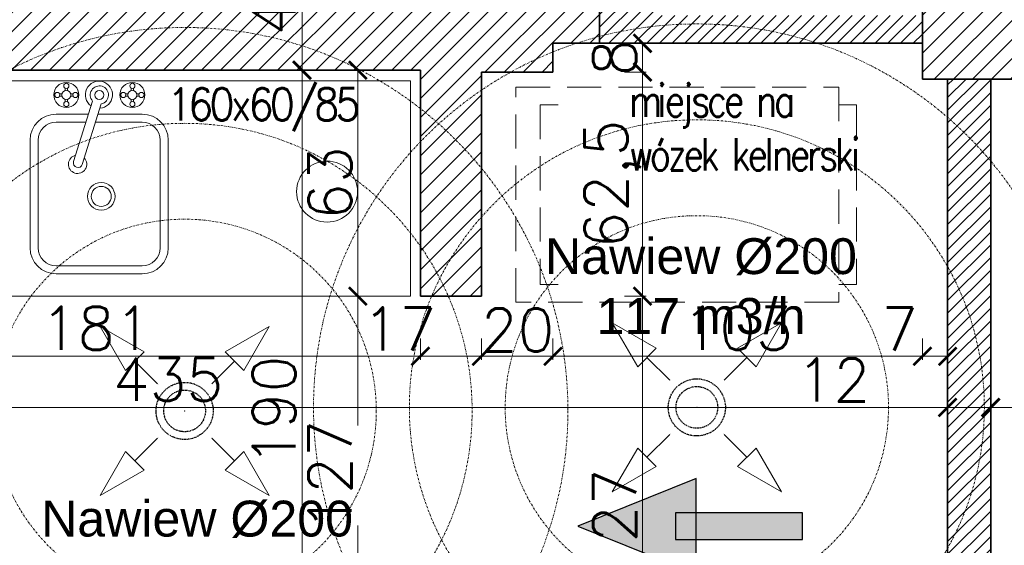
# Model space of a CAD drawing. Header units: millimetres. Extents: x -740 to 33545, y 5178 to 22494.
# Tile 146 of 256: x 9620 to 9894, y 10662 to 10809. Entities that reach past the tile are written whole.
import ezdxf

# ---------------------------------------------------------------- set-up
doc = ezdxf.new("R2010")
doc.units = ezdxf.units.MM
doc.header["$MEASUREMENT"] = 0
for name, pattern in [('CENTERX2', [101.6, 63.5, -12.7, 12.7, -12.7]), ('DASHDOT', [1, 0.5, -0.25, 0, -0.25]), ('DASHED2', [9.525, 6.35, -3.175]), ('DIVIDE2', [0.625, 0.25, -0.125, 0, -0.125, 0, -0.125])]:
    doc.linetypes.add(name, pattern=pattern)
doc.layers.get('Defpoints').update_dxf_attribs({"color": 252})
for name, color, linetype, lineweight in [('## went', 20, 'DIVIDE2', 15), ('_IS_Nawiew', 5, 'Continuous', 20), ('A_istniejące ściany', 252, 'Continuous', 35), ('A_projektowane sciany', 252, 'Continuous', 35), ('A_wyposażenie', 252, 'Continuous', 9), ('l.wypełnien', 252, 'Continuous', 5), ('wymiarowanie', 252, 'Continuous', 9)]:
    doc.layers.add(name, color=color, linetype=linetype, lineweight=lineweight)
doc.layers.add('## went NIEWID', color=51, linetype='DASHDOT', lineweight=15, plot=False)
for name, color, linetype in [('_I_EKO_PODKLAD 3', 252, 'Continuous'), ('_IS_EKO_Opis_Wentylacja', 7, 'CENTERX2'), ('tabelki opis', 252, 'Continuous')]:
    doc.layers.add(name, color=color, linetype=linetype)
doc.styles.add('1-100', font='simplex.shx', dxfattribs={"width": 0.8, "height": 15})
doc.styles.add('1-500', font='simplex.shx', dxfattribs={"width": 0.9, "height": 70})
doc.styles.add('Arial', font='arial.ttf')
doc.styles.add('styl2', font='simplex.shx')
doc.dimstyles.new('Skala 1-50', dxfattribs={"dimtxt": 12, "dimasz": 5, "dimexe": 1, "dimexo": 1, "dimgap": 1.5, "dimtad": 1, "dimdec": 1, "dimrnd": 0.5, "dimtxsty": 'styl2', "dimblk": 'ARCHTICK', "dimcen": 5, "dimadec": 0, "dimazin": 0, "dimtfac": 1, "dimtdec": 1, "dimtmove": 1, "dimatfit": 3, "dimldrblk": 'ARCHTICK', "dimfxl": 0, "dimlwd": -1, "dimlwe": -1, "dimarcsym": 0})

# ---------------------------------------------------------------- blocks, each defined once
blk = doc.blocks.new('_ArchTick')
at = {"color": 0, "linetype": 'ByBlock', "const_width": 0.15}
blk.add_lwpolyline([(-0.5, -0.5), (0.5, 0.5)], dxfattribs=at)
blk = doc.blocks.new('*D2230')
at = {"layer": 'Defpoints', "color": 0}
for p in [(9443.47, 10717.39), (9878.23, 10718.85), (9878.23, 10700.5)]:
    blk.add_point(p, dxfattribs=at)
at = {"layer": 'wymiarowanie', "color": 0}
for p, q in [((9443.47, 10705.5), (9443.47, 10699.5)), ((9878.23, 10705.5), (9878.23, 10699.5)), ((9443.47, 10700.5), (9878.23, 10700.5))]:
    blk.add_line(p, q, dxfattribs=at)
at = {"layer": 'wymiarowanie', "color": 0, "xscale": 5, "yscale": 5, "zscale": 5, "rotation": 180}
blk.add_blockref('_ArchTick', (9443.47, 10700.5), dxfattribs=at)
at = {"layer": 'wymiarowanie', "color": 0, "xscale": 5, "yscale": 5, "zscale": 5}
blk.add_blockref('_ArchTick', (9878.23, 10700.5), dxfattribs=at)
at = {"layer": 'wymiarowanie', "color": 0, "insert": (9660.85, 10708.3), "char_height": 12, "attachment_point": 5, "style": 'styl2'}
blk.add_mtext('435', dxfattribs=at)
blk = doc.blocks.new('*D2231')
at = {"layer": 'Defpoints', "color": 0}
for p in [(9890.23, 10720.76), (9878.23, 10718.85), (9890.23, 10700.5)]:
    blk.add_point(p, dxfattribs=at)
at = {"layer": 'wymiarowanie', "color": 0}
for p, q in [((9878.23, 10705.5), (9878.23, 10699.5)), ((9890.23, 10705.5), (9890.23, 10699.5)), ((9878.23, 10700.5), (9837.11, 10700.5)), ((9878.23, 10700.5), (9890.23, 10700.5))]:
    blk.add_line(p, q, dxfattribs=at)
at = {"layer": 'wymiarowanie', "color": 0, "xscale": 5, "yscale": 5, "zscale": 5, "rotation": 180}
blk.add_blockref('_ArchTick', (9878.23, 10700.5), dxfattribs=at)
at = {"layer": 'wymiarowanie', "color": 0, "xscale": 5, "yscale": 5, "zscale": 5}
blk.add_blockref('_ArchTick', (9890.23, 10700.5), dxfattribs=at)
at = {"layer": 'wymiarowanie', "color": 0, "insert": (9846.37, 10708.15), "char_height": 12, "attachment_point": 5, "style": 'styl2'}
blk.add_mtext('12', dxfattribs=at)
blk = doc.blocks.new('*D2232')
at = {"layer": 'Defpoints', "color": 0}
for p in [(10052.23, 10727.2), (9890.23, 10720.76), (10052.23, 10700.5)]:
    blk.add_point(p, dxfattribs=at)
at = {"layer": 'wymiarowanie', "color": 0}
for p, q in [((9890.23, 10705.5), (9890.23, 10699.5)), ((10052.23, 10705.5), (10052.23, 10699.5)), ((9890.23, 10700.5), (10052.23, 10700.5))]:
    blk.add_line(p, q, dxfattribs=at)
at = {"layer": 'wymiarowanie', "color": 0, "xscale": 5, "yscale": 5, "zscale": 5, "rotation": 180}
blk.add_blockref('_ArchTick', (9890.23, 10700.5), dxfattribs=at)
at = {"layer": 'wymiarowanie', "color": 0, "xscale": 5, "yscale": 5, "zscale": 5}
blk.add_blockref('_ArchTick', (10052.23, 10700.5), dxfattribs=at)
at = {"layer": 'wymiarowanie', "color": 0, "insert": (9971.23, 10708.3), "char_height": 12, "attachment_point": 5, "style": 'styl2'}
blk.add_mtext('162', dxfattribs=at)
blk = doc.blocks.new('*D2245')
at = {"layer": 'Defpoints', "color": 0}
for p in [(9713.4, 10834.32), (9698.22, 10794.52), (9713.4, 10794.52)]:
    blk.add_point(p, dxfattribs=at)
at = {"layer": 'wymiarowanie', "color": 0}
for p, q in [((9703.22, 10834.32), (9697.22, 10834.32)), ((9698.22, 10834.32), (9698.22, 10794.52)), ((9703.22, 10794.52), (9697.22, 10794.52))]:
    blk.add_line(p, q, dxfattribs=at)
at = {"layer": 'wymiarowanie', "color": 0, "xscale": 5, "yscale": 5, "zscale": 5}
for p, rotation in [((9698.22, 10834.32), 90), ((9698.22, 10794.52), 270)]:
    blk.add_blockref('_ArchTick', p, dxfattribs=dict(at, rotation=rotation))
at = {"layer": 'wymiarowanie', "color": 0, "insert": (9690.42, 10814.42), "char_height": 12, "attachment_point": 5, "rotation": 90, "style": 'styl2'}
blk.add_mtext('40', dxfattribs=at)
blk = doc.blocks.new('*D2246')
at = {"layer": 'Defpoints', "color": 0}
for p in [(9713.4, 10794.52), (9698.22, 10604.52), (9731.23, 10604.52)]:
    blk.add_point(p, dxfattribs=at)
at = {"layer": 'wymiarowanie', "color": 0}
for p, q in [((9703.22, 10794.52), (9697.22, 10794.52)), ((9698.22, 10794.52), (9698.22, 10604.52)), ((9703.22, 10604.52), (9697.22, 10604.52))]:
    blk.add_line(p, q, dxfattribs=at)
at = {"layer": 'wymiarowanie', "color": 0, "xscale": 5, "yscale": 5, "zscale": 5}
for p, rotation in [((9698.22, 10794.52), 90), ((9698.22, 10604.52), 270)]:
    blk.add_blockref('_ArchTick', p, dxfattribs=dict(at, rotation=rotation))
at = {"layer": 'wymiarowanie', "color": 0, "insert": (9690.42, 10699.52), "char_height": 12, "attachment_point": 5, "rotation": 90, "style": 'styl2'}
blk.add_mtext('190', dxfattribs=at)
blk = doc.blocks.new('*D2558')
at = {"layer": 'Defpoints', "color": 0}
for p in [(9550.47, 10737.08), (9731.23, 10737.08), (9731.23, 10714.75)]:
    blk.add_point(p, dxfattribs=at)
at = {"layer": 'wymiarowanie', "color": 0}
for p, q in [((9550.47, 10719.75), (9550.47, 10713.75)), ((9731.23, 10719.75), (9731.23, 10713.75)), ((9550.47, 10714.75), (9731.23, 10714.75))]:
    blk.add_line(p, q, dxfattribs=at)
at = {"layer": 'wymiarowanie', "color": 0, "xscale": 5, "yscale": 5, "zscale": 5, "rotation": 180}
blk.add_blockref('_ArchTick', (9550.47, 10714.75), dxfattribs=at)
at = {"layer": 'wymiarowanie', "color": 0, "xscale": 5, "yscale": 5, "zscale": 5}
blk.add_blockref('_ArchTick', (9731.23, 10714.75), dxfattribs=at)
at = {"layer": 'wymiarowanie', "color": 0, "insert": (9640.85, 10722.55), "char_height": 12, "attachment_point": 5, "style": 'styl2'}
blk.add_mtext('181', dxfattribs=at)
blk = doc.blocks.new('*D2559')
at = {"layer": 'Defpoints', "color": 0}
for p in [(9731.23, 10737.08), (9748.23, 10736.54), (9748.23, 10714.75)]:
    blk.add_point(p, dxfattribs=at)
at = {"layer": 'wymiarowanie', "color": 0}
for p, q in [((9731.23, 10719.75), (9731.23, 10713.75)), ((9748.23, 10719.75), (9748.23, 10713.75)), ((9731.23, 10714.75), (9748.23, 10714.75))]:
    blk.add_line(p, q, dxfattribs=at)
at = {"layer": 'wymiarowanie', "color": 0, "xscale": 5, "yscale": 5, "zscale": 5, "rotation": 180}
blk.add_blockref('_ArchTick', (9731.23, 10714.75), dxfattribs=at)
at = {"layer": 'wymiarowanie', "color": 0, "xscale": 5, "yscale": 5, "zscale": 5}
blk.add_blockref('_ArchTick', (9748.23, 10714.75), dxfattribs=at)
at = {"layer": 'wymiarowanie', "color": 0, "insert": (9725.38, 10722.4), "char_height": 12, "attachment_point": 5, "style": 'styl2'}
blk.add_mtext('17', dxfattribs=at)
blk = doc.blocks.new('*D2560')
at = {"layer": 'Defpoints', "color": 0}
for p in [(9748.23, 10736.54), (9768.19, 10736.54), (9768.19, 10714.75)]:
    blk.add_point(p, dxfattribs=at)
at = {"layer": 'wymiarowanie', "color": 0}
for p, q in [((9748.23, 10719.75), (9748.23, 10713.75)), ((9768.19, 10719.75), (9768.19, 10713.75)), ((9748.23, 10714.75), (9768.19, 10714.75))]:
    blk.add_line(p, q, dxfattribs=at)
at = {"layer": 'wymiarowanie', "color": 0, "xscale": 5, "yscale": 5, "zscale": 5, "rotation": 180}
blk.add_blockref('_ArchTick', (9748.23, 10714.75), dxfattribs=at)
at = {"layer": 'wymiarowanie', "color": 0, "xscale": 5, "yscale": 5, "zscale": 5}
blk.add_blockref('_ArchTick', (9768.19, 10714.75), dxfattribs=at)
at = {"layer": 'wymiarowanie', "color": 0, "insert": (9758.32, 10722.12), "char_height": 12, "attachment_point": 5, "style": 'styl2'}
blk.add_mtext('20', dxfattribs=at)
blk = doc.blocks.new('*D2561')
at = {"layer": 'Defpoints', "color": 0}
for p in [(9768.19, 10736.54), (9871.19, 10734.54), (9871.19, 10714.75)]:
    blk.add_point(p, dxfattribs=at)
at = {"layer": 'wymiarowanie', "color": 0}
for p, q in [((9768.19, 10719.75), (9768.19, 10713.75)), ((9871.19, 10719.75), (9871.19, 10713.75)), ((9768.19, 10714.75), (9871.19, 10714.75))]:
    blk.add_line(p, q, dxfattribs=at)
at = {"layer": 'wymiarowanie', "color": 0, "xscale": 5, "yscale": 5, "zscale": 5, "rotation": 180}
blk.add_blockref('_ArchTick', (9768.19, 10714.75), dxfattribs=at)
at = {"layer": 'wymiarowanie', "color": 0, "xscale": 5, "yscale": 5, "zscale": 5}
blk.add_blockref('_ArchTick', (9871.19, 10714.75), dxfattribs=at)
at = {"layer": 'wymiarowanie', "color": 0, "insert": (9819.69, 10722.55), "char_height": 12, "attachment_point": 5, "style": 'styl2'}
blk.add_mtext('103', dxfattribs=at)
blk = doc.blocks.new('*D2562')
at = {"layer": 'Defpoints', "color": 0}
for p in [(9871.19, 10734.54), (9878.23, 10734.54), (9878.23, 10714.75)]:
    blk.add_point(p, dxfattribs=at)
at = {"layer": 'wymiarowanie', "color": 0}
for p, q in [((9871.19, 10719.75), (9871.19, 10713.75)), ((9878.23, 10719.75), (9878.23, 10713.75)), ((9871.19, 10714.75), (9878.23, 10714.75))]:
    blk.add_line(p, q, dxfattribs=at)
at = {"layer": 'wymiarowanie', "color": 0, "xscale": 5, "yscale": 5, "zscale": 5, "rotation": 180}
blk.add_blockref('_ArchTick', (9871.19, 10714.75), dxfattribs=at)
at = {"layer": 'wymiarowanie', "color": 0, "xscale": 5, "yscale": 5, "zscale": 5}
blk.add_blockref('_ArchTick', (9878.23, 10714.75), dxfattribs=at)
at = {"layer": 'wymiarowanie', "color": 0, "insert": (9864.87, 10722.4), "char_height": 12, "attachment_point": 5, "style": 'styl2'}
blk.add_mtext('7', dxfattribs=at)
blk = doc.blocks.new('*D2737')
at = {"layer": 'Defpoints', "color": 0}
for p in [(9731.23, 10794.52), (9713.8, 10731.52), (9731.23, 10731.52)]:
    blk.add_point(p, dxfattribs=at)
at = {"layer": 'wymiarowanie', "color": 0}
for p, q in [((9718.8, 10794.52), (9712.8, 10794.52)), ((9713.8, 10794.52), (9713.8, 10731.52)), ((9718.8, 10731.52), (9712.8, 10731.52))]:
    blk.add_line(p, q, dxfattribs=at)
at = {"layer": 'wymiarowanie', "color": 0, "xscale": 5, "yscale": 5, "zscale": 5}
for p, rotation in [((9713.8, 10794.52), 90), ((9713.8, 10731.52), 270)]:
    blk.add_blockref('_ArchTick', p, dxfattribs=dict(at, rotation=rotation))
at = {"layer": 'wymiarowanie', "color": 0, "insert": (9706, 10763.02), "char_height": 12, "attachment_point": 5, "rotation": 90, "style": 'styl2'}
blk.add_mtext('63', dxfattribs=at)
blk = doc.blocks.new('*D2738')
at = {"layer": 'Defpoints', "color": 0}
for p in [(9731.23, 10731.52), (9713.8, 10604.52), (9739.73, 10604.52)]:
    blk.add_point(p, dxfattribs=at)
at = {"layer": 'wymiarowanie', "color": 0}
for p, q in [((9718.8, 10731.52), (9712.8, 10731.52)), ((9713.8, 10731.52), (9713.8, 10695.5)), ((9713.8, 10604.52), (9713.8, 10667.57)), ((9718.8, 10604.52), (9712.8, 10604.52))]:
    blk.add_line(p, q, dxfattribs=at)
at = {"layer": 'wymiarowanie', "color": 0, "xscale": 5, "yscale": 5, "zscale": 5}
for p, rotation in [((9713.8, 10731.52), 90), ((9713.8, 10604.52), 270)]:
    blk.add_blockref('_ArchTick', p, dxfattribs=dict(at, rotation=rotation))
at = {"layer": 'wymiarowanie', "color": 0, "insert": (9706, 10681.54), "char_height": 12, "attachment_point": 5, "rotation": 90, "style": 'styl2'}
blk.add_mtext('127', dxfattribs=at)
blk = doc.blocks.new('*D2742')
at = {"layer": 'Defpoints', "color": 0}
for p in [(9768.19, 10801.99), (9768.19, 10793.99), (9793.17, 10793.99)]:
    blk.add_point(p, dxfattribs=at)
at = {"layer": 'wymiarowanie', "color": 0}
for p, q in [((9788.17, 10801.99), (9794.17, 10801.99)), ((9793.17, 10801.99), (9793.17, 10793.99)), ((9788.17, 10793.99), (9794.17, 10793.99))]:
    blk.add_line(p, q, dxfattribs=at)
at = {"layer": 'wymiarowanie', "color": 0, "xscale": 5, "yscale": 5, "zscale": 5}
for p, rotation in [((9793.17, 10801.99), 90), ((9793.17, 10793.99), 270)]:
    blk.add_blockref('_ArchTick', p, dxfattribs=dict(at, rotation=rotation))
at = {"layer": 'wymiarowanie', "color": 0, "insert": (9785.37, 10797.99), "char_height": 12, "attachment_point": 5, "rotation": 90, "style": 'styl2'}
blk.add_mtext('8', dxfattribs=at)
blk = doc.blocks.new('*D2743')
at = {"layer": 'Defpoints', "color": 0}
for p in [(9768.19, 10793.99), (9748.23, 10731.52), (9793.17, 10731.52)]:
    blk.add_point(p, dxfattribs=at)
at = {"layer": 'wymiarowanie', "color": 0}
for p, q in [((9788.17, 10793.99), (9794.17, 10793.99)), ((9793.17, 10793.99), (9793.17, 10731.52)), ((9788.17, 10731.52), (9794.17, 10731.52))]:
    blk.add_line(p, q, dxfattribs=at)
at = {"layer": 'wymiarowanie', "color": 0, "xscale": 5, "yscale": 5, "zscale": 5}
for p, rotation in [((9793.17, 10793.99), 90), ((9793.17, 10731.52), 270)]:
    blk.add_blockref('_ArchTick', p, dxfattribs=dict(at, rotation=rotation))
at = {"layer": 'wymiarowanie', "color": 0, "insert": (9784.82, 10762.76), "char_height": 12, "attachment_point": 5, "rotation": 90, "style": 'styl2'}
blk.add_mtext('62,5', dxfattribs=at)
blk = doc.blocks.new('*D2744')
at = {"layer": 'Defpoints', "color": 0}
for p in [(9748.23, 10731.52), (9748.23, 10604.52), (9793.17, 10604.52)]:
    blk.add_point(p, dxfattribs=at)
at = {"layer": 'wymiarowanie', "color": 0}
for p, q in [((9788.17, 10731.52), (9794.17, 10731.52)), ((9793.17, 10731.52), (9793.17, 10604.52)), ((9788.17, 10604.52), (9794.17, 10604.52))]:
    blk.add_line(p, q, dxfattribs=at)
at = {"layer": 'wymiarowanie', "color": 0, "xscale": 5, "yscale": 5, "zscale": 5}
for p, rotation in [((9793.17, 10731.52), 90), ((9793.17, 10604.52), 270)]:
    blk.add_blockref('_ArchTick', p, dxfattribs=dict(at, rotation=rotation))
at = {"layer": 'wymiarowanie', "color": 0, "insert": (9785.37, 10668.02), "char_height": 12, "attachment_point": 5, "rotation": 90, "style": 'styl2'}
blk.add_mtext('127', dxfattribs=at)
blk = doc.blocks.new('erdrrer')
at = {"layer": '## went', "color": 5, "linetype": 'Continuous', "lineweight": 15}
for p, q in [((341343.16, 163325.05), (341331.68, 163331.67)), ((341331.68, 163331.67), (341338.31, 163320.2)), ((341331.68, 163331.67), (341338.31, 163320.2)), ((341364.32, 163325.05), (341375.8, 163331.67)), ((341375.8, 163331.67), (341369.17, 163320.2)), ((341375.8, 163331.67), (341369.17, 163320.2)), ((341338.31, 163320.2), (341343.16, 163325.05)), ((341338.31, 163320.2), (341343.16, 163325.05)), ((341369.17, 163320.2), (341364.32, 163325.05)), ((341369.17, 163320.2), (341364.32, 163325.05)), ((341346.65, 163316.7), (341340.73, 163322.62)), ((341360.83, 163316.7), (341366.75, 163322.62)), ((341346.82, 163316.53), (341346.82, 163316.53)), ((341346.65, 163302.53), (341340.73, 163296.61)), ((341346.82, 163302.7), (341346.82, 163302.7)), ((341360.66, 163302.7), (341360.66, 163302.7)), ((341360.83, 163302.53), (341366.75, 163296.61)), ((341338.31, 163299.03), (341331.68, 163287.56)), ((341343.16, 163294.18), (341338.31, 163299.03)), ((341343.16, 163294.18), (341338.31, 163299.03)), ((341364.32, 163294.18), (341369.17, 163299.03)), ((341364.32, 163294.18), (341369.17, 163299.03)), ((341369.17, 163299.03), (341375.8, 163287.56)), ((341331.68, 163287.56), (341343.16, 163294.18)), ((341331.68, 163287.56), (341343.16, 163294.18)), ((341375.8, 163287.56), (341364.32, 163294.18)), ((341375.8, 163287.56), (341364.32, 163294.18))]:
    blk.add_line(p, q, dxfattribs=at)
at = {"layer": '## went', "color": 5, "linetype": 'Continuous', "const_width": 0.0165}
for points in [[(341331.68, 163331.67), (341338.31, 163320.2), (341343.16, 163325.05)], [(341375.8, 163331.67), (341369.17, 163320.2), (341364.32, 163325.05)], [(341331.68, 163287.56), (341343.16, 163294.18), (341338.31, 163299.03)], [(341375.8, 163287.56), (341364.32, 163294.18), (341369.17, 163299.03)]]:
    blk.add_lwpolyline(points, close=True, dxfattribs=at)
at = {"layer": '## went', "color": 5, "lineweight": 30}
for radius in [7.45, 5.44]:
    blk.add_circle((341353.74, 163309.62), radius, dxfattribs=at)
at = {"layer": '## went', "color": 5, "lineweight": 15}
blk.add_point((341353.74, 163309.62), dxfattribs=at)
blk.add_point((341353.74, 163309.62), dxfattribs=at)
at = {"layer": '## went NIEWID'}
for radius in [100, 75, 50]:
    blk.add_circle((341353.74, 163309.62), radius, dxfattribs=at)

msp = doc.modelspace()

# ---------------------------------------------------------------- hatches: boundary and pattern name
at = {"layer": '_I_EKO_PODKLAD 3'}
for points in [[(9808.16, 10680.68), (9775.12, 10667.39), (9808.16, 10654.11)], [(9808.16, 10680.68), (9775.12, 10667.39), (9808.16, 10654.11)], [(9807.39, 10663.7), (9807.39, 10671.08), (9837.75, 10671.08), (9837.75, 10663.7)], [(9807.39, 10663.7), (9807.39, 10671.08), (9837.75, 10671.08), (9837.75, 10663.7)]]:
    msp.add_hatch(color=252, dxfattribs=at).paths.add_polyline_path(points)
at = {"layer": 'l.wypełnien'}
h = msp.add_hatch(dxfattribs=at)
h.set_pattern_fill('ANSI31', color=256, scale=30, style=0)
h.paths.add_polyline_path([(8887.19, 10284.84), (8887.19, 10539.8), (8932.19, 10539.8), (8932.19, 10402.52), (9059.57, 10402.52), (9368.19, 10402.52), (9394.23, 10402.52), (9416.72, 10402.52), (9416.72, 10359.34), (9405.31, 10359.34), (9376.25, 10359.34), (8932.19, 10359.34), (8932.19, 10284.84)])
h.paths.add_polyline_path([(9871.19, 10801.99), (9871.19, 10791.99), (9878.23, 10791.99), (9890.23, 10791.99), (10052.23, 10791.99), (10052.23, 10564.52), (10066.23, 10564.52), (10066.23, 10706), (10066.23, 10711.93), (10066.23, 10711.98), (10066.23, 10728.73), (10066.23, 10765.23), (10066.23, 10776), (10066.23, 10781.93), (10066.23, 10781.98), (10066.23, 10781.93), (10066.23, 10776), (10066.22, 10776), (10066.23, 10781.93), (10066.23, 10781.98), (10066.23, 10791.99), (10125.49, 10791.99), (10125.49, 10808.08), (10125.49, 10819.93), (10125.49, 10834.32), (10058.81, 10834.32), (9924.19, 10834.32), (9924.19, 10862.32), (9879.19, 10862.32), (9879.19, 10834.32), (9871.19, 10834.32), (9871.19, 10801.99)])
h.paths.add_polyline_path([(9570.47, 10794.52), (9731.23, 10794.52), (9731.23, 10731.52), (9748.23, 10731.52), (9748.23, 10793.99), (9768.19, 10793.99), (9768.19, 10801.99), (9781.19, 10801.99), (9781.19, 10834.32), (9769.78, 10834.32), (9645.19, 10834.32), (9645.19, 10833.52), (9604.19, 10833.52), (9570.47, 10833.52)])
h.paths.add_polyline_path([(9394.23, 10794.52), (9428.47, 10794.52), (9428.47, 10833.52), (9388.19, 10833.52), (9388.19, 10794.52), (9394.23, 10794.52)])
h.paths.add_polyline_path([(9428.47, 10794.52), (9428.47, 10833.52), (9448.47, 10833.52), (9448.47, 10794.52)])
h.paths.add_polyline_path([(9550.47, 10794.52), (9570.47, 10794.52), (9570.47, 10833.52), (9550.47, 10833.52)])
h.paths.add_polyline_path([(9368.19, 10794.52), (9388.19, 10794.52), (9388.19, 10833.52), (9368.19, 10833.52)])
h.paths.add_polyline_path([(9604.19, 10833.52), (9604.19, 10849.32), (9645.19, 10849.32), (9645.19, 10833.52)])
h.paths.add_polyline_path([(9368.19, 10422.52), (9368.19, 10402.52), (9394.23, 10402.52), (9394.23, 10422.52)])
h.paths.add_polyline_path([(9368.19, 10774.52), (9394.23, 10774.52), (9394.23, 10794.52), (9368.19, 10794.52)])
h = msp.add_hatch(dxfattribs=at)
h.set_pattern_fill('ANSI31', color=256, scale=20, style=0)
h.paths.add_polyline_path([(9796.19, 10809.77), (9871.19, 10809.77), (9871.19, 10801.99), (9781.19, 10801.99), (9781.19, 10834.32), (9796.19, 10834.32)])
h = msp.add_hatch(dxfattribs=at)
h.set_pattern_fill('ANSI31', color=256, scale=20, style=0)
h.paths.add_polyline_path([(9636.23, 10592.52), (9636.23, 10604.52), (9443.47, 10604.52), (9443.47, 10794.52), (9431.47, 10794.52), (9431.47, 10604.52), (9394.23, 10604.52), (9394.23, 10592.52)])
h.paths.add_polyline_path([(9864.23, 10552.52), (9864.23, 10564.52), (9878.23, 10564.52), (9878.23, 10791.99), (9890.23, 10791.99), (9890.23, 10564.52), (9900.23, 10564.52), (9900.23, 10552.52)])
h.paths.add_polyline_path([(9731.23, 10604.52), (9731.23, 10592.52), (9736.23, 10592.52), (9736.23, 10516.52), (9748.23, 10516.52), (9748.23, 10552.52), (9762.23, 10552.52), (9762.23, 10564.52), (9748.23, 10564.52), (9748.23, 10604.52)])
h.paths.add_polyline_path([(9368.19, 10604.52), (9368.19, 10592.52), (9394.23, 10592.52), (9394.23, 10604.52)])
h.paths.add_polyline_path([(9748.23, 10402.52), (9748.23, 10414.52), (9736.23, 10414.52), (9736.23, 10402.52)])

# ---------------------------------------------------------------- linework, layer by layer
at = {"layer": '_I_EKO_PODKLAD 3', "color": 252}
msp.add_lwpolyline([(9808.16, 10680.68), (9775.12, 10667.39), (9808.16, 10654.11), (9808.16, 10680.68)], dxfattribs=at)
msp.add_lwpolyline([(9808.16, 10680.68), (9775.12, 10667.39), (9808.16, 10654.11), (9808.16, 10680.68)], dxfattribs=at)
msp.add_lwpolyline([(9802.35, 10663.7), (9837.75, 10663.7), (9837.75, 10671.08), (9802.35, 10671.08)], close=True, dxfattribs=at)
msp.add_lwpolyline([(9802.35, 10663.7), (9837.75, 10663.7), (9837.75, 10671.08), (9802.35, 10671.08)], close=True, dxfattribs=at)
at = {"layer": 'A_istniejące ściany'}
for p, q in [((9768.19, 10793.99), (9748.23, 10793.99)), ((10052.23, 10791.99), (9871.19, 10791.99)), ((9731.23, 10731.52), (9748.23, 10731.52))]:
    msp.add_line(p, q, dxfattribs=at)
at = {"layer": 'A_istniejące ściany', "ltscale": 15}
for points in [[(9769.78, 10834.32), (9781.19, 10834.32), (9781.19, 10801.99), (9768.19, 10801.99)], [(9768.19, 10793.99), (9768.19, 10801.99)], [(9731.23, 10794.52), (9731.23, 10731.52)], [(9748.23, 10731.52), (9748.23, 10793.99)]]:
    msp.add_lwpolyline(points, dxfattribs=at)
at = {"layer": 'A_istniejące ściany'}
for points in [[(9871.19, 10834.32), (9871.19, 10791.99)], [(9731.23, 10794.52), (9550.47, 10794.52)]]:
    msp.add_lwpolyline(points, dxfattribs=at)
at = {"layer": 'A_projektowane sciany'}
for p, q in [((9878.23, 10564.52), (9878.23, 10791.99)), ((9890.23, 10564.52), (9890.23, 10791.99))]:
    msp.add_line(p, q, dxfattribs=at)
msp.add_lwpolyline([(9871.19, 10834.32), (9781.19, 10834.32), (9781.19, 10801.99), (9871.19, 10801.99)], close=True, dxfattribs=at)
at = {"layer": 'A_wyposażenie', "linetype": 'Continuous', "lineweight": 9}
for p, q in [((9632.19, 10788.81), (9632.19, 10789.49)), ((9632.19, 10788.81), (9632.19, 10789.49)), ((9632.83, 10788.8), (9632.83, 10789.49)), ((9632.83, 10788.8), (9632.83, 10789.49)), ((9650.61, 10788.81), (9650.61, 10789.49)), ((9650.61, 10788.81), (9650.61, 10789.49)), ((9651.24, 10788.8), (9651.24, 10789.49)), ((9651.24, 10788.8), (9651.24, 10789.49)), ((9631.29, 10787.91), (9630.6, 10787.91)), ((9631.29, 10787.91), (9630.6, 10787.91)), ((9631.28, 10787.27), (9630.6, 10787.27)), ((9631.28, 10787.27), (9630.6, 10787.27)), ((9632.19, 10786.37), (9632.19, 10785.68)), ((9632.19, 10786.37), (9632.19, 10785.68)), ((9632.83, 10786.36), (9632.83, 10785.68)), ((9632.83, 10786.36), (9632.83, 10785.68)), ((9633.73, 10787.91), (9634.41, 10787.91)), ((9633.73, 10787.91), (9634.41, 10787.91)), ((9633.73, 10787.27), (9634.41, 10787.27)), ((9633.73, 10787.27), (9634.41, 10787.27)), ((9649.71, 10787.91), (9649.02, 10787.91)), ((9649.71, 10787.91), (9649.02, 10787.91)), ((9649.7, 10787.27), (9649.02, 10787.27)), ((9649.7, 10787.27), (9649.02, 10787.27)), ((9650.61, 10786.37), (9650.61, 10785.68)), ((9650.61, 10786.37), (9650.61, 10785.68)), ((9651.24, 10786.36), (9651.24, 10785.68)), ((9651.24, 10786.36), (9651.24, 10785.68)), ((9652.14, 10787.27), (9652.83, 10787.27)), ((9652.14, 10787.27), (9652.83, 10787.27)), ((9652.15, 10787.91), (9652.83, 10787.91)), ((9652.15, 10787.91), (9652.83, 10787.91)), ((9634.54, 10769.02), (9639.85, 10785.88)), ((9634.54, 10769.02), (9639.85, 10785.88)), ((9642.27, 10785.11), (9636.97, 10768.26)), ((9642.27, 10785.11), (9636.97, 10768.26))]:
    msp.add_line(p, q, dxfattribs=at)
at = {"layer": 'A_wyposażenie', "linetype": 'DASHED2', "ltscale": 1.5}
for p, q in [((9764.61, 10784.81), (9764.61, 10734.81)), ((9764.61, 10784.81), (9764.61, 10734.81)), ((9852.86, 10784.81), (9852.86, 10734.81)), ((9852.86, 10784.81), (9852.86, 10734.81))]:
    msp.add_line(p, q, dxfattribs=at)
at = {"layer": 'A_wyposażenie', "ltscale": 7}
for p, q in [((9769.61, 10784.81), (9764.61, 10784.81)), ((9769.61, 10784.81), (9764.61, 10784.81)), ((9847.86, 10784.81), (9852.86, 10784.81)), ((9847.86, 10784.81), (9852.86, 10784.81)), ((9764.61, 10734.81), (9769.61, 10734.81)), ((9764.61, 10734.81), (9769.61, 10734.81)), ((9847.86, 10734.81), (9852.86, 10734.81)), ((9847.86, 10734.81), (9852.86, 10734.81))]:
    msp.add_line(p, q, dxfattribs=at)
at = {"layer": 'A_wyposażenie', "lineweight": 13}
for p, q in [((9629.67, 10782.23), (9638.7, 10782.23)), ((9629.67, 10782.23), (9638.7, 10782.23)), ((9641.36, 10782.23), (9653.67, 10782.23)), ((9641.36, 10782.23), (9653.67, 10782.23)), ((9629.67, 10779.99), (9637.99, 10779.99)), ((9629.67, 10779.99), (9637.99, 10779.99)), ((9640.66, 10779.99), (9653.67, 10779.99)), ((9640.66, 10779.99), (9653.67, 10779.99)), ((9622.42, 10744.99), (9622.42, 10774.99)), ((9622.42, 10744.99), (9622.42, 10774.99)), ((9624.67, 10744.99), (9624.67, 10774.99)), ((9624.67, 10744.99), (9624.67, 10774.99)), ((9658.67, 10774.99), (9658.67, 10744.99)), ((9658.67, 10774.99), (9658.67, 10744.99)), ((9660.91, 10774.99), (9660.91, 10744.99)), ((9660.91, 10774.99), (9660.91, 10744.99)), ((9653.67, 10739.99), (9629.67, 10739.99)), ((9653.67, 10739.99), (9629.67, 10739.99)), ((9653.67, 10737.74), (9629.67, 10737.74)), ((9653.67, 10737.74), (9629.67, 10737.74))]:
    msp.add_line(p, q, dxfattribs=at)
at = {"layer": 'A_wyposażenie', "ltscale": 0.1}
msp.add_lwpolyline([(9711.16, 10731.52), (9728.47, 10731.52), (9728.47, 10791.52), (9613.47, 10791.52), (9613.47, 10731.52), (9711.16, 10731.52)], dxfattribs=at)
at = {"layer": 'A_wyposażenie', "linetype": 'DASHED2', "ltscale": 1.5}
msp.add_lwpolyline([(9847.86, 10789.81), (9847.86, 10729.81), (9757.86, 10729.81), (9757.86, 10789.81), (9847.86, 10789.81)], dxfattribs=at)
msp.add_lwpolyline([(9847.86, 10789.81), (9847.86, 10729.81), (9757.86, 10729.81), (9757.86, 10789.81), (9847.86, 10789.81)], dxfattribs=at)
at = {"layer": 'A_wyposażenie', "linetype": 'Continuous', "lineweight": 9}
for centre, radius in [((9632.51, 10787.59), 3.49), ((9632.51, 10787.59), 3.49), ((9632.51, 10787.59), 1.27), ((9632.51, 10787.59), 1.27), ((9632.51, 10790.13), 0.71), ((9632.51, 10790.13), 0.71), ((9641.72, 10787.59), 1.27), ((9641.72, 10787.59), 1.27), ((9650.92, 10787.59), 3.49), ((9650.92, 10787.59), 3.49), ((9650.92, 10787.59), 1.27), ((9650.92, 10787.59), 1.27), ((9650.92, 10790.13), 0.71), ((9650.92, 10790.13), 0.71), ((9629.97, 10787.59), 0.71), ((9629.97, 10787.59), 0.71), ((9635.05, 10787.59), 0.71), ((9635.05, 10787.59), 0.71), ((9648.38, 10787.59), 0.71), ((9648.38, 10787.59), 0.71), ((9653.46, 10787.59), 0.71), ((9653.46, 10787.59), 0.71), ((9632.51, 10785.05), 0.71), ((9632.51, 10785.05), 0.71), ((9650.92, 10785.05), 0.71), ((9650.92, 10785.05), 0.71)]:
    msp.add_circle(centre, radius, dxfattribs=at)
at = {"layer": 'A_wyposażenie', "ltscale": 0.1}
msp.add_circle((9705.22, 10760.66), 8.5, dxfattribs=at)
at = {"layer": 'A_wyposażenie', "lineweight": 13}
for radius in [3.85, 3.85, 2.79, 2.79]:
    msp.add_circle((9642.25, 10759.33), radius, dxfattribs=at)
at = {"layer": 'A_wyposażenie', "linetype": 'Continuous', "lineweight": 9}
for centre, radius, start, end in [((9641.59, 10787.65), 3.79, 274.4411, 235.2067), ((9641.59, 10787.65), 3.79, 274.4411, 235.2067), ((9641.72, 10787.59), 2.54, 282.7843, 222.1966), ((9641.72, 10787.59), 2.54, 282.7843, 222.1966), ((9635.64, 10768.28), 2.56, 102.3042, 42.7752), ((9635.64, 10768.28), 2.56, 102.3042, 42.7752), ((9635.76, 10768.64), 1.27, 162.5397, 342.5397), ((9635.76, 10768.64), 1.27, 162.5397, 342.5397)]:
    msp.add_arc(centre, radius, start, end, dxfattribs=at)
at = {"layer": 'A_wyposażenie', "lineweight": 13}
for centre, radius, start, end in [((9629.67, 10774.99), 7.25, 90, 180), ((9629.67, 10774.99), 7.25, 90, 180), ((9653.67, 10774.99), 7.25, 0, 90), ((9653.67, 10774.99), 7.25, 0, 90), ((9629.67, 10774.99), 5, 90, 180), ((9629.67, 10774.99), 5, 90, 180), ((9653.67, 10774.99), 5, 0, 90), ((9653.67, 10774.99), 5, 0, 90), ((9629.67, 10744.99), 7.25, 180, 270), ((9629.67, 10744.99), 7.25, 180, 270), ((9629.67, 10744.99), 5, 180, 270), ((9629.67, 10744.99), 5, 180, 270), ((9653.67, 10744.99), 5, 270, 0), ((9653.67, 10744.99), 7.25, 270, 0), ((9653.67, 10744.99), 5, 270, 0), ((9653.67, 10744.99), 7.25, 270, 0)]:
    msp.add_arc(centre, radius, start, end, dxfattribs=at)

# ---------------------------------------------------------------- block references
at = {"layer": '_IS_Nawiew', "xscale": 1.0688, "yscale": 1.0688, "zscale": 1.0688}
for p in [(-355173.39, -163845.79), (-355030.57, -163844.81)]:
    msp.add_blockref('erdrrer', p, dxfattribs=at)

# ---------------------------------------------------------------- texts
at = {"layer": '_IS_EKO_Opis_Wentylacja', "char_height": 10, "width": 108.1234, "attachment_point": 5, "style": 'Arial'}
for s, insert in [('Nawiew %%C200\\P117 m3/h', (9809.46, 10734.26)), ('Nawiew %%C200 \\P117 m3/h', (9668.96, 10661.11))]:
    msp.add_mtext(s, dxfattribs=dict(at, insert=insert))
at = {"layer": 'A_wyposażenie', "ltscale": 2, "insert": (9660.63, 10789.48), "char_height": 9, "width": 105.0162, "attachment_point": 1, "rotation": 0.0042, "style": '1-500'}
msp.add_mtext('{\\T0.85;160x60/85}', dxfattribs=at)
at = {"layer": 'A_wyposażenie', "ltscale": 0.15, "insert": (9789.45, 10778.53), "char_height": 9, "width": 263.1314, "attachment_point": 4, "style": '1-100'}
msp.add_mtext('{\\T0.8;miejsce na\\Pwózek kelnerski}', dxfattribs=at)
at = {"layer": 'tabelki opis', "insert": (9077.83, 10751.41), "char_height": 10.24, "width": 164.736, "attachment_point": 1}
msp.add_mtext('\\pi51.43296;{\\fCentury Gothic|b0|i1|c238|p34;KUCHNIA}', dxfattribs=at)
at = {"layer": 'wymiarowanie', "char_height": 12, "width": 621.5287, "attachment_point": 1}
for s, insert in [('\\pi621.52874;{\\fCentury Gothic|b0|i0|c238|p34;}\\P{\\fCentury Gothic|b0|i0|c238|p34;Daszek szklany systemowy o wym. 200 x 120 cm wykonany ze szkła }{\\fCentury Gothic|b0|i0|c238|p34;bezpiecznego 6.6.3 ESG/VSG}\\P{\\fCentury Gothic|b0|i0|c238|p34;mocowany na wspornikach w konstrukcji stalowej }\\P{\\fCentury Gothic|b0|i0|c238|p34;ocynkowancy i malowanych proszkowo w kolorze RAL 7016}', (2065.54, 10895.53)), ('\\pi202.60874;{\\fCentury Gothic|b0|i0|c238|p34;Pokrycie dachowe projektowana blachodachówka}\\P\\pi470.78474;{\\fCentury Gothic|b0|i0|c238|p34;w kolorze RAL 7016}', (5416.61, 10685.24))]:
    msp.add_mtext(s, dxfattribs=dict(at, insert=insert))

# ---------------------------------------------------------------- dimensions: what is measured, and where the dimension line sits
at = {"layer": 'wymiarowanie'}
for base, p1, p2, picture, middle in [((9698.22, 10794.52), (9713.4, 10834.32), (9713.4, 10794.52), '*D2245', (9690.42, 10814.42)), ((9698.22, 10604.52), (9713.4, 10794.52), (9731.23, 10604.52), '*D2246', (9690.42, 10699.52)), ((9713.8, 10731.52), (9731.23, 10794.52), (9731.23, 10731.52), '*D2737', (9706, 10763.02)), ((9793.17, 10731.52), (9768.19, 10793.99), (9748.23, 10731.52), '*D2743', (9784.82, 10762.76)), ((9793.17, 10604.52), (9748.23, 10731.52), (9748.23, 10604.52), '*D2744', (9785.37, 10668.02))]:
    dim = msp.add_linear_dim(base=base, p1=p1, p2=p2, angle=90, dimstyle='Skala 1-50', dxfattribs=at)
    dim.commit()
    dim.dimension.update_dxf_attribs({"geometry": picture, "text_midpoint": middle})
for base, p1, p2, picture, middle in [((9793.17, 10793.99), (9768.19, 10801.99), (9768.19, 10793.99), '*D2742', (9793.17, 10797.99)), ((9713.8, 10604.52), (9731.23, 10731.52), (9739.73, 10604.52), '*D2738', (9713.8, 10681.54))]:
    dim = msp.add_linear_dim(base=base, p1=p1, p2=p2, angle=90, dimstyle='Skala 1-50', dxfattribs=at)
    dim.commit()
    dim.dimension.update_dxf_attribs({"geometry": picture, "text_midpoint": middle, "dimtype": 160})
for base, p1, p2, picture, middle in [((9731.23, 10714.75), (9550.47, 10737.08), (9731.23, 10737.08), '*D2558', (9640.85, 10722.55)), ((9871.19, 10714.75), (9768.19, 10736.54), (9871.19, 10734.54), '*D2561', (9819.69, 10722.55)), ((10052.23, 10700.5), (9890.23, 10720.76), (10052.23, 10727.2), '*D2232', (9971.23, 10708.3)), ((9878.23, 10700.5), (9443.47, 10717.39), (9878.23, 10718.85), '*D2230', (9660.85, 10708.3))]:
    dim = msp.add_linear_dim(base=base, p1=p1, p2=p2, dimstyle='Skala 1-50', dxfattribs=at)
    dim.commit()
    dim.dimension.update_dxf_attribs({"geometry": picture, "text_midpoint": middle})
for base, p1, p2, picture, middle in [((9748.23, 10714.75), (9731.23, 10737.08), (9748.23, 10736.54), '*D2559', (9725.38, 10714.75)), ((9768.19, 10714.75), (9748.23, 10736.54), (9768.19, 10736.54), '*D2560', (9758.32, 10714.32)), ((9878.23, 10714.75), (9871.19, 10734.54), (9878.23, 10734.54), '*D2562', (9864.87, 10714.75)), ((9890.23, 10700.5), (9878.23, 10718.85), (9890.23, 10720.76), '*D2231', (9846.37, 10700.5))]:
    dim = msp.add_linear_dim(base=base, p1=p1, p2=p2, dimstyle='Skala 1-50', dxfattribs=at)
    dim.commit()
    dim.dimension.update_dxf_attribs({"geometry": picture, "text_midpoint": middle, "dimtype": 160})

doc.saveas('drawing.dxf')
